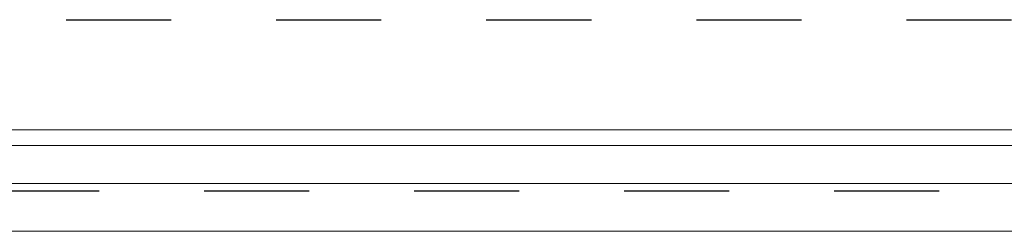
# Model space of a CAD drawing. Extents: x -686885 to -413214, y -23370 to 153194.
# Tile 12 of 145: x -657350 to -655851, y -6281 to -5960. Entities that reach past the tile are written whole.
import ezdxf

# ---------------------------------------------------------------- set-up
doc = ezdxf.new("R2010")
doc.units = 0
doc.header["$MEASUREMENT"] = 0
doc.linetypes.add('Przerywana', pattern=[320, 160, -160])
for name, color, linetype, lineweight in [('INWENT DACH_Nr_Pióra__21', 7, 'Continuous', 9), ('INWENT RURY SPUSTOWE_Nr_Pióra__21', 7, 'Continuous', 9), ('INWENT STROPY_Nr_Pióra__1', 7, 'Continuous', 25)]:
    doc.layers.add(name, color=color, linetype=linetype, lineweight=lineweight)

msp = doc.modelspace()

# ---------------------------------------------------------------- linework, layer by layer
at = {"layer": 'INWENT DACH_Nr_Pióra__21', "linetype": 'Continuous'}
for p, q in [((-659689.6, -6126.9), (-647209.7, -6126.9)), ((-659689.6, -6150.8), (-647209.7, -6150.8)), ((-659519.6, -6281.2), (-647209.7, -6281.2))]:
    msp.add_line(p, q, dxfattribs=at)
at = {"layer": 'INWENT RURY SPUSTOWE_Nr_Pióra__21', "linetype": 'Continuous'}
msp.add_line((-647209.7, -6208.8), (-659519.6, -6208.8), dxfattribs=at)
at = {"layer": 'INWENT STROPY_Nr_Pióra__1', "linetype": 'Przerywana'}
for p, q in [((-659199.6, -5959.6), (-647699.7, -5959.6)), ((-658989.6, -6219.6), (-648019.6, -6219.6))]:
    msp.add_line(p, q, dxfattribs=at)

doc.saveas('drawing.dxf')
